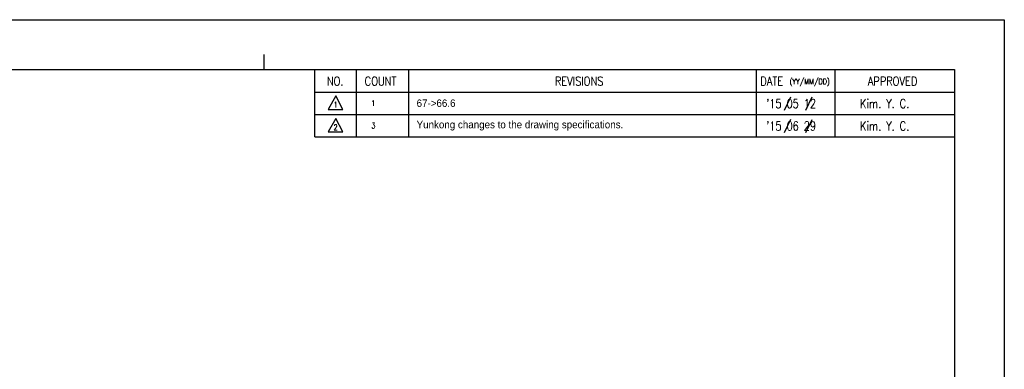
# Model space of a CAD drawing. Header units: millimetres. Extents: x 0 to 297, y 0 to 210.
# Tile 4 of 4: x 100 to 297, y 140 to 210. Entities that reach past the tile are written whole.
import ezdxf

# ---------------------------------------------------------------- set-up
doc = ezdxf.new("R2010")
doc.units = ezdxf.units.MM
doc.layers.add('SHEET', color=1, linetype='Continuous')
doc.styles.add('H', font='txt')
doc.styles.add('SHEET1', font='ROMANS.SHX', dxfattribs={"width": 0.8, "height": 3})

msp = doc.modelspace()

# ---------------------------------------------------------------- linework, layer by layer
at = {"color": 4}
msp.add_line((148.5, 203), (148.5, 200), dxfattribs=at)
at = {"color": 6}
msp.add_lwpolyline([(0, 210), (297, 210), (297, 0), (0, 0)], close=True, dxfattribs=at)
at = {"color": 4}
msp.add_lwpolyline([(10, 200), (287, 200), (287, 10), (10, 10)], close=True, dxfattribs=at)
at = {"layer": 'SHEET', "color": 7}
for q in [(158.75, 200), (287, 186.5)]:
    msp.add_line((158.75, 186.5), q, dxfattribs=at)
at = {"layer": 'SHEET'}
for p, q in [((167, 200), (167, 186.5)), ((177.5, 200), (177.5, 186.5)), ((247.25, 200), (247.25, 186.5)), ((263, 200), (263, 186.5)), ((158.75, 195.5), (287, 195.5)), ((254.1049, 194.4555), (252.8538, 191.7979)), ((258.3681, 194.4514), (257.117, 191.7938)), ((158.75, 191), (287, 191)), ((254.1049, 189.9555), (252.8538, 187.2979)), ((258.3681, 189.9514), (257.117, 187.2938))]:
    msp.add_line(p, q, dxfattribs=at)
at = {"layer": 'SHEET', "color": 1, "linetype": 'Continuous'}
for p, q in [((162.9573, 194.708), (161.3697, 192.0032)), ((164.3685, 192.0032), (162.9573, 194.708)), ((161.3697, 192.0032), (164.3685, 192.0032)), ((162.9573, 190.208), (161.3697, 187.5032)), ((164.3685, 187.5032), (162.9573, 190.208)), ((161.3697, 187.5032), (164.3685, 187.5032))]:
    msp.add_line(p, q, dxfattribs=at)

# ---------------------------------------------------------------- texts
at = {"color": 1, "char_height": 1.5, "attachment_point": 4, "style": 'H'}
for s, width, insert in [('{\\fGulim|b0|i0|c129|p50;   67->66.6}', 46.5, (177.5, 193.25)), ('{\\fGulim|b0|i0|c129|p50;   Yunkong changes to the drawing specifications.}', 59.00043, (177.5, 188.75))]:
    msp.add_mtext_dynamic_manual_height_columns(s, width=width, gutter_width=12.5, heights=[0], dxfattribs=dict(at, insert=insert))
at = {"layer": 'SHEET', "style": 'SHEET1', "width": 0.8}
for s, height, p in [('NO.', 1.8, (161.128, 196.7733)), ('COUNT', 1.8, (168.7355, 196.7733)), ('DATE', 1.8, (248.0796, 196.7733)), ('(YY/MM/DD)', 1.125, (253.9419, 197.0429)), ('APPROVED', 1.8, (269.6251, 196.7733)), ('1', 1.125, (170.0593, 192.6937)), ("'15 05 12", 1.8, (249.2479, 192.2816)), ('Kim. Y. C.', 1.8, (268.0663, 192.2816)), ('1', 1.125, (162.4882, 192.373)), ("'15 06 29", 1.8, (249.2479, 187.7816)), ('Kim. Y. C.', 1.8, (268.0663, 187.7816)), ('2', 1.125, (162.4882, 187.873)), ('3', 1.125, (170.0593, 188.1937))]:
    msp.add_text(s, height=height, dxfattribs=at).set_placement(p)
at = {"layer": 'SHEET', "color": 7, "style": 'SHEET1', "width": 0.8}
msp.add_text('REVISIONS', height=1.8, dxfattribs=at).set_placement((206.859, 196.7733))

doc.saveas('drawing.dxf')
